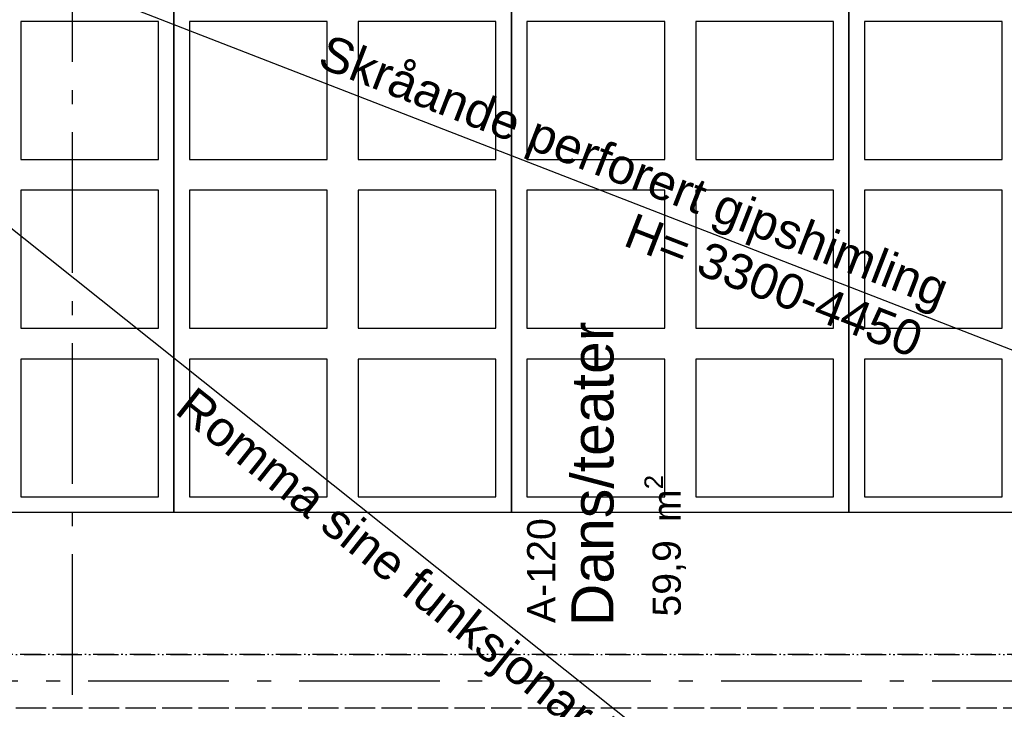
# Model space of a CAD drawing. Header units: millimetres. Extents: x -173281 to 144469, y -85977 to 83288.
# Tile 241 of 256: x -75254 to -71754, y -22317 to -19865. Entities that reach past the tile are written whole.
import ezdxf
from ezdxf.enums import TextEntityAlignment as Align

# ---------------------------------------------------------------- set-up
doc = ezdxf.new("R2010")
doc.units = ezdxf.units.MM
doc.header["$LTSCALE"] = 0.5
doc.header["$MEASUREMENT"] = 0
for name, pattern in [('Akselinje', [1500, 1000, -200, 100, -200]), ('Over snittplan', [260, 150, -50, 10, -50]), ('PLINE', [0])]:
    doc.linetypes.add(name, pattern=pattern)
for name, color, linetype in [('253- Oppforet gulv_ påstøp(Nye konstruksjoner)', 7, 'Continuous'), ('256- Faste himlinger og overflatebehandling', 7, 'Continuous'), ('256- Faste himlinger og overflatebehandling(Nye konstruksjoner)', 7, 'Continuous'), ('82-- Modullinjer', 7, 'Continuous'), ('862- M___Nettoareal(Nye konstruksjoner)', 7, 'Continuous'), ('862- M___Nettoareal(Tekst)(Nye konstruksjoner)', 7, 'Continuous')]:
    doc.layers.add(name, color=color, linetype=linetype)
doc.styles.add('GENERATED_STYLE_1', font='arial.ttf')
doc.styles.add('GENERATED_STYLE_2', font='arial.ttf')

# ---------------------------------------------------------------- blocks, each defined once
blk = doc.blocks.new('Dans_teater_A-120_6', base_point=(-73175.2, -21455.7))
at = {"layer": '862- M___Nettoareal(Tekst)(Nye konstruksjoner)', "insert": (-73033.1, -21987.4), "char_height": 100, "attachment_point": 1, "rotation": 90, "style": 'GENERATED_STYLE_1'}
blk.add_mtext('\\A1;{\\pql;\\pt0,12050;\\fArial|b0|i0|c0|p0;\\W1.000000;59,9\\fArial|b0|i0|c0|p0;\\W1.000000;\\A1{\\H.66x;\\S^  ;}\\fArial|b0|i0|c0|p0;\\W1.000000; m\\fArial|b0|i0|c0|p0;\\W1.000000;\\A1{\\H.66x;\\S2^  ;}}', dxfattribs=at)
at = {"layer": '862- M___Nettoareal(Tekst)(Nye konstruksjoner)', "style": 'GENERATED_STYLE_1'}
for tag, height, p in [('DUMMY_862', 150, (-73293.1, -20924)), ('ROOM_NAME', 150, (-73293.1, -22021.7)), ('DUMMY_861', 100, (-73450.2, -21621.5)), ('ROOM_NUMBER', 100, (-73450.2, -22010.3)), ('DUMMY_863', 100, (-73057.4, -21987.4))]:
    blk.add_attdef(tag, text='', height=height, rotation=90, dxfattribs=at).set_placement(p, align=Align.TOP_LEFT)
blk = doc.blocks.new('Standard grid marker[188]', base_point=(20939.5, -22216.9))
at = {"layer": '82-- Modullinjer', "linetype": 'Akselinje'}
blk.add_line((20739.5, -22216.9), (-81321.3, -22216.9), dxfattribs=at)
at = {"layer": '82-- Modullinjer', "style": 'GENERATED_STYLE_2'}
for tag, p in [('AC_MarkerText_1_1', (-81898.8, -22256.9)), ('AC_MarkerText_1_0', (21062, -22256.9))]:
    blk.add_attdef(tag, text='', height=175, rotation=90, dxfattribs=at).set_placement(p, align=Align.TOP_CENTER)
blk = doc.blocks.new('Standard grid marker[266]', base_point=(-75068.2, 26434.4))
at = {"layer": '82-- Modullinjer', "linetype": 'Akselinje'}
blk.add_line((-75068.2, 26234.4), (-75068.2, -50374.4), dxfattribs=at)
at = {"layer": '82-- Modullinjer', "style": 'GENERATED_STYLE_2'}
for tag, p in [('AC_MarkerText_1_0', (-75195.7, 26644.4)), ('AC_MarkerText_1_1', (-75195.7, -50864.4))]:
    blk.add_attdef(tag, text='', height=175, rotation=90, dxfattribs=at).set_placement(p, align=Align.TOP_CENTER)

msp = doc.modelspace()

# ---------------------------------------------------------------- linework, layer by layer
at = {"layer": '253- Oppforet gulv_ påstøp(Nye konstruksjoner)', "linetype": 'PLINE'}
msp.add_line((-68938.2, -25666.9), (-77605.7, -18756.9), dxfattribs=at)
at = {"layer": '256- Faste himlinger og overflatebehandling', "linetype": 'Over snittplan'}
for p, q in [((-77578.2, -22121.9), (-68773.2, -22121.9)), ((-77578.2, -22311.9), (-68773.2, -22311.9))]:
    msp.add_line(p, q, dxfattribs=at)
at = {"layer": '256- Faste himlinger og overflatebehandling(Nye konstruksjoner)', "linetype": 'PLINE'}
msp.add_line((-68938.2, -22121.9), (-77605.7, -18756.9), dxfattribs=at)
for points in [[(-74705.9, -19216.9), (-74705.9, -21616.9), (-75905.9, -21616.9), (-75905.9, -19216.9)], [(-73505.9, -19216.9), (-73505.9, -21616.9), (-74705.9, -21616.9), (-74705.9, -19216.9)], [(-72305.9, -19216.9), (-72305.9, -21616.9), (-73505.9, -21616.9), (-73505.9, -19216.9)], [(-71105.9, -19216.9), (-71105.9, -21616.9), (-72305.9, -21616.9), (-72305.9, -19216.9)], [(-74760.9, -19871.9), (-75250.9, -19871.9), (-75250.9, -20361.9), (-74760.9, -20361.9)], [(-74160.9, -19871.9), (-74650.9, -19871.9), (-74650.9, -20361.9), (-74160.9, -20361.9)], [(-73560.9, -19871.9), (-74050.9, -19871.9), (-74050.9, -20361.9), (-73560.9, -20361.9)], [(-72960.9, -19871.9), (-73450.9, -19871.9), (-73450.9, -20361.9), (-72960.9, -20361.9)], [(-72360.9, -19871.9), (-72850.9, -19871.9), (-72850.9, -20361.9), (-72360.9, -20361.9)], [(-71760.9, -19871.9), (-72250.9, -19871.9), (-72250.9, -20361.9), (-71760.9, -20361.9)], [(-74760.9, -20471.9), (-75250.9, -20471.9), (-75250.9, -20961.9), (-74760.9, -20961.9)], [(-74160.9, -20471.9), (-74650.9, -20471.9), (-74650.9, -20961.9), (-74160.9, -20961.9)], [(-73560.9, -20471.9), (-74050.9, -20471.9), (-74050.9, -20961.9), (-73560.9, -20961.9)], [(-72960.9, -20471.9), (-73450.9, -20471.9), (-73450.9, -20961.9), (-72960.9, -20961.9)], [(-72360.9, -20471.9), (-72850.9, -20471.9), (-72850.9, -20961.9), (-72360.9, -20961.9)], [(-71760.9, -20471.9), (-72250.9, -20471.9), (-72250.9, -20961.9), (-71760.9, -20961.9)], [(-74760.9, -21071.9), (-75250.9, -21071.9), (-75250.9, -21561.9), (-74760.9, -21561.9)], [(-74160.9, -21071.9), (-74650.9, -21071.9), (-74650.9, -21561.9), (-74160.9, -21561.9)], [(-73560.9, -21071.9), (-74050.9, -21071.9), (-74050.9, -21561.9), (-73560.9, -21561.9)], [(-72960.9, -21071.9), (-73450.9, -21071.9), (-73450.9, -21561.9), (-72960.9, -21561.9)], [(-72360.9, -21071.9), (-72850.9, -21071.9), (-72850.9, -21561.9), (-72360.9, -21561.9)], [(-71760.9, -21071.9), (-72250.9, -21071.9), (-72250.9, -21561.9), (-71760.9, -21561.9)]]:
    msp.add_lwpolyline(points, close=True, dxfattribs=at)
at = {"layer": '256- Faste himlinger og overflatebehandling(Nye konstruksjoner)', "linetype": 'Over snittplan', "flags": 128}
for points in [[(-68938.2, -22121.9), (-77605.7, -22121.9)], [(-77605.7, -22311.9), (-68938.2, -22311.9)]]:
    msp.add_lwpolyline(points, dxfattribs=at)

# ---------------------------------------------------------------- block references
at = {"layer": '82-- Modullinjer', "linetype": 'PLINE'}
for name, p in [('Standard grid marker[266]', (-75068.2, 26434.4)), ('Standard grid marker[188]', (20939.5, -22216.9))]:
    msp.add_blockref(name, p, dxfattribs=at)
at = {"layer": '862- M___Nettoareal(Nye konstruksjoner)', "linetype": 'Continuous'}
ref = msp.add_blockref('Dans_teater_A-120_6', (-73175.2, -21455.7), dxfattribs=at)
ref.add_attrib('ROOM_NAME', 'Dans/teater', dxfattribs={"layer": '862- M___Nettoareal(Tekst)(Nye konstruksjoner)', "color": 7, "height": 150, "rotation": 90, "style": 'GENERATED_STYLE_1'}).set_placement((-73293.1, -22021.7), align=Align.TOP_LEFT)
ref.add_attrib('ROOM_NUMBER', 'A-120', dxfattribs={"layer": '862- M___Nettoareal(Tekst)(Nye konstruksjoner)', "color": 7, "height": 100, "rotation": 90, "style": 'GENERATED_STYLE_1'}).set_placement((-73450.2, -22010.3), align=Align.TOP_LEFT)

# ---------------------------------------------------------------- texts
at = {"layer": '253- Oppforet gulv_ påstøp(Nye konstruksjoner)', "linetype": 'Continuous', "insert": (-72473.7, -23090.8), "char_height": 125, "attachment_point": 8, "rotation": 321.4371, "style": 'GENERATED_STYLE_1'}
msp.add_mtext('\\A1;{\\pqc;\\fArial|b0|i0|c0|p0;\\W1.000000;Romma sine funksjonar krever endri\\fArial|b0|i0|c0|p0;\\W1.000000;n\\fArial|b0|i0|c0|p0;\\W1.000000;g av eksisterande golvkonstruksjonar}', dxfattribs=at)
at = {"layer": '256- Faste himlinger og overflatebehandling(Nye konstruksjoner)', "linetype": 'Continuous', "char_height": 125, "rotation": 338.7822, "style": 'GENERATED_STYLE_1'}
for s, insert, attachment_point in [('\\A1;{\\pql;\\fArial|b0|i0|c0|p0;\\W1.000000;Skråande\\fArial|b0|i0|c0|p0;\\W1.000000; perforert gipshimling}', (-74155.3, -19914.3), 1), ('\\A1;{\\pql;\\fArial|b0|i0|c0|p0;\\W1.000000;H= 3300-\\fArial|b0|i0|c0|p0;\\W1.000000;4450}', (-73114.2, -20667.7), 7)]:
    msp.add_mtext(s, dxfattribs=dict(at, insert=insert, attachment_point=attachment_point))

doc.saveas('drawing.dxf')
